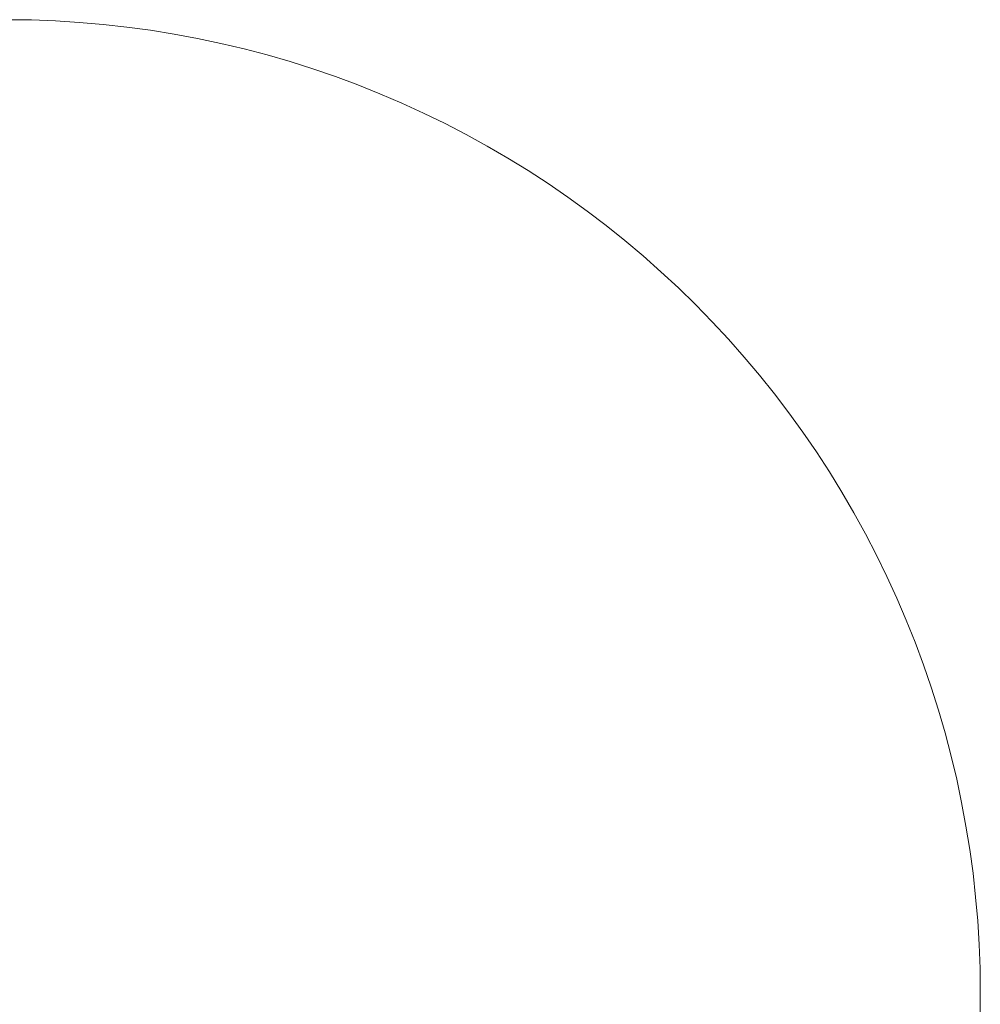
# Model space of a CAD drawing. Header units: centimetres. Extents: x -24.8 to 27, y -57.5 to -26.7.
# Tile 6 of 6: x 1.1 to 4.3, y -29.9 to -26.7. Entities that reach past the tile are written whole.
import ezdxf

# ---------------------------------------------------------------- set-up
doc = ezdxf.new("R2010")
doc.units = ezdxf.units.CM
doc.header["$LTSCALE"] = 2.54
doc.layers.add('Lucido design-1', color=7, linetype='Continuous')

# ---------------------------------------------------------------- blocks, each defined once
blk = doc.blocks.new('Gruppo-3-1')
at = {"color": 5, "linetype": 'Continuous', "lineweight": 9}
for points, invisible_edges in [([(1.4715, -26.7001, -11.9993), (1.0013, -26.677, -11.9993), (0.4555, -26.7375, -11.9993), (1.4715, -26.7001, -11.9993)], 15), ([(1.4715, -26.7001, -12.9993), (1.0013, -26.677, -12.9993), (0.4555, -26.7375, -12.9993), (1.4715, -26.7001, -12.9993)], 15), ([(1.1584, -26.677, -11.9993), (1.0798, -26.676, -11.9993), (1.0013, -26.677, -11.9993), (1.1584, -26.677, -11.9993)], 12), ([(1.1584, -26.677, -12.9993), (1.0798, -26.676, -12.9993), (1.0013, -26.677, -12.9993), (1.1584, -26.677, -12.9993)], 12), ([(1.4715, -26.7001, -11.9993), (1.1584, -26.677, -11.9993), (1.0013, -26.677, -11.9993), (1.4715, -26.7001, -11.9993)], 15), ([(1.4715, -26.7001, -12.9993), (1.1584, -26.677, -12.9993), (1.0013, -26.677, -12.9993), (1.4715, -26.7001, -12.9993)], 15), ([(1.3152, -26.6847, -11.9993), (1.2368, -26.6799, -11.9993), (1.1584, -26.677, -11.9993), (1.3152, -26.6847, -11.9993)], 12), ([(1.4715, -26.7001, -11.9993), (1.3152, -26.6847, -11.9993), (1.1584, -26.677, -11.9993), (1.4715, -26.7001, -11.9993)], 15), ([(1.3152, -26.6847, -12.9993), (1.2368, -26.6799, -12.9993), (1.1584, -26.677, -12.9993), (1.3152, -26.6847, -12.9993)], 12), ([(1.4715, -26.7001, -12.9993), (1.3152, -26.6847, -12.9993), (1.1584, -26.677, -12.9993), (1.4715, -26.7001, -12.9993)], 15), ([(1.4715, -26.7001, -11.9993), (1.3935, -26.6914, -11.9993), (1.3152, -26.6847, -11.9993), (1.4715, -26.7001, -11.9993)], 12), ([(1.4715, -26.7001, -12.9993), (1.3935, -26.6914, -12.9993), (1.3152, -26.6847, -12.9993), (1.4715, -26.7001, -12.9993)], 12), ([(1.4715, -26.7001, -11.9993), (0.4555, -26.7375, -11.9993), (-1.2912, -27.727, -11.9993), (1.4715, -26.7001, -11.9993)], 15), ([(3.4509, -27.727, -11.9993), (1.4715, -26.7001, -11.9993), (-1.2912, -27.727, -11.9993), (3.4509, -27.727, -11.9993)], 15), ([(1.4715, -26.7001, -12.9993), (0.4555, -26.7375, -12.9993), (-1.2912, -27.727, -12.9993), (1.4715, -26.7001, -12.9993)], 15), ([(3.4509, -27.727, -12.9993), (1.4715, -26.7001, -12.9993), (-1.2912, -27.727, -12.9993), (3.4509, -27.727, -12.9993)], 15), ([(1.7041, -26.7375, -11.9993), (1.5494, -26.7106, -11.9993), (1.4715, -26.7001, -11.9993), (1.7041, -26.7375, -11.9993)], 13), ([(2.0087, -26.8138, -11.9993), (1.7041, -26.7375, -11.9993), (1.4715, -26.7001, -11.9993), (2.0087, -26.8138, -11.9993)], 15), ([(2.2315, -26.8904, -11.9993), (2.0087, -26.8138, -11.9993), (1.4715, -26.7001, -11.9993), (2.2315, -26.8904, -11.9993)], 15), ([(2.7918, -27.1725, -11.9993), (2.2315, -26.8904, -11.9993), (1.4715, -26.7001, -11.9993), (2.7918, -27.1725, -11.9993)], 15), ([(3.4509, -27.727, -11.9993), (2.7918, -27.1725, -11.9993), (1.4715, -26.7001, -11.9993), (3.4509, -27.727, -11.9993)], 15), ([(1.7041, -26.7375, -12.9993), (1.5494, -26.7106, -12.9993), (1.4715, -26.7001, -12.9993), (1.7041, -26.7375, -12.9993)], 13), ([(2.0087, -26.8138, -12.9993), (1.7041, -26.7375, -12.9993), (1.4715, -26.7001, -12.9993), (2.0087, -26.8138, -12.9993)], 15), ([(2.2315, -26.8904, -12.9993), (2.0087, -26.8138, -12.9993), (1.4715, -26.7001, -12.9993), (2.2315, -26.8904, -12.9993)], 15), ([(2.7918, -27.1725, -12.9993), (2.2315, -26.8904, -12.9993), (1.4715, -26.7001, -12.9993), (2.7918, -27.1725, -12.9993)], 15), ([(3.4509, -27.727, -12.9993), (2.7918, -27.1725, -12.9993), (1.4715, -26.7001, -12.9993), (3.4509, -27.727, -12.9993)], 15), ([(1.7041, -26.7375, -11.9993), (1.6269, -26.7231, -11.9993), (1.5494, -26.7106, -11.9993), (1.7041, -26.7375, -11.9993)], 12), ([(1.7041, -26.7375, -12.9993), (1.6269, -26.7231, -12.9993), (1.5494, -26.7106, -12.9993), (1.7041, -26.7375, -12.9993)], 12), ([(1.8574, -26.7719, -11.9993), (1.781, -26.7538, -11.9993), (1.7041, -26.7375, -11.9993), (1.8574, -26.7719, -11.9993)], 12), ([(2.0087, -26.8138, -11.9993), (1.8574, -26.7719, -11.9993), (1.7041, -26.7375, -11.9993), (2.0087, -26.8138, -11.9993)], 15), ([(1.8574, -26.7719, -12.9993), (1.781, -26.7538, -12.9993), (1.7041, -26.7375, -12.9993), (1.8574, -26.7719, -12.9993)], 12), ([(2.0087, -26.8138, -12.9993), (1.8574, -26.7719, -12.9993), (1.7041, -26.7375, -12.9993), (2.0087, -26.8138, -12.9993)], 15), ([(2.0087, -26.8138, -11.9993), (1.9333, -26.7919, -11.9993), (1.8574, -26.7719, -11.9993), (2.0087, -26.8138, -11.9993)], 12), ([(2.0087, -26.8138, -12.9993), (1.9333, -26.7919, -12.9993), (1.8574, -26.7719, -12.9993), (2.0087, -26.8138, -12.9993)], 12), ([(2.1579, -26.8631, -11.9993), (2.0836, -26.8375, -11.9993), (2.0087, -26.8138, -11.9993), (2.1579, -26.8631, -11.9993)], 12), ([(2.2315, -26.8904, -11.9993), (2.1579, -26.8631, -11.9993), (2.0087, -26.8138, -11.9993), (2.2315, -26.8904, -11.9993)], 14), ([(2.1579, -26.8631, -12.9993), (2.0836, -26.8375, -12.9993), (2.0087, -26.8138, -12.9993), (2.1579, -26.8631, -12.9993)], 12), ([(2.2315, -26.8904, -12.9993), (2.1579, -26.8631, -12.9993), (2.0087, -26.8138, -12.9993), (2.2315, -26.8904, -12.9993)], 14), ([(2.3766, -26.9505, -11.9993), (2.3044, -26.9196, -11.9993), (2.2315, -26.8904, -11.9993), (2.3766, -26.9505, -11.9993)], 12), ([(2.5883, -27.0538, -11.9993), (2.3766, -26.9505, -11.9993), (2.2315, -26.8904, -11.9993), (2.5883, -27.0538, -11.9993)], 15), ([(2.7918, -27.1725, -11.9993), (2.5883, -27.0538, -11.9993), (2.2315, -26.8904, -11.9993), (2.7918, -27.1725, -11.9993)], 15), ([(2.3766, -26.9505, -12.9993), (2.3044, -26.9196, -12.9993), (2.2315, -26.8904, -12.9993), (2.3766, -26.9505, -12.9993)], 12), ([(2.5883, -27.0538, -12.9993), (2.3766, -26.9505, -12.9993), (2.2315, -26.8904, -12.9993), (2.5883, -27.0538, -12.9993)], 15), ([(2.7918, -27.1725, -12.9993), (2.5883, -27.0538, -12.9993), (2.2315, -26.8904, -12.9993), (2.7918, -27.1725, -12.9993)], 15), ([(2.5186, -27.0177, -11.9993), (2.448, -26.9832, -11.9993), (2.3766, -26.9505, -11.9993), (2.5186, -27.0177, -11.9993)], 12), ([(2.5883, -27.0538, -11.9993), (2.5186, -27.0177, -11.9993), (2.3766, -26.9505, -11.9993), (2.5883, -27.0538, -11.9993)], 14), ([(2.5186, -27.0177, -12.9993), (2.448, -26.9832, -12.9993), (2.3766, -26.9505, -12.9993), (2.5186, -27.0177, -12.9993)], 12), ([(2.5883, -27.0538, -12.9993), (2.5186, -27.0177, -12.9993), (2.3766, -26.9505, -12.9993), (2.5883, -27.0538, -12.9993)], 14), ([(2.725, -27.1313, -11.9993), (2.6571, -27.0917, -11.9993), (2.5883, -27.0538, -11.9993), (2.725, -27.1313, -11.9993)], 12), ([(2.7918, -27.1725, -11.9993), (2.725, -27.1313, -11.9993), (2.5883, -27.0538, -11.9993), (2.7918, -27.1725, -11.9993)], 14), ([(2.725, -27.1313, -12.9993), (2.6571, -27.0917, -12.9993), (2.5883, -27.0538, -12.9993), (2.725, -27.1313, -12.9993)], 12), ([(2.7918, -27.1725, -12.9993), (2.725, -27.1313, -12.9993), (2.5883, -27.0538, -12.9993), (2.7918, -27.1725, -12.9993)], 14), ([(2.9224, -27.2597, -11.9993), (2.8577, -27.2153, -11.9993), (2.7918, -27.1725, -11.9993), (2.9224, -27.2597, -11.9993)], 12), ([(3.0486, -27.3533, -11.9993), (2.9224, -27.2597, -11.9993), (2.7918, -27.1725, -11.9993), (3.0486, -27.3533, -11.9993)], 15), ([(3.17, -27.4529, -11.9993), (3.0486, -27.3533, -11.9993), (2.7918, -27.1725, -11.9993), (3.17, -27.4529, -11.9993)], 15), ([(3.4509, -27.727, -11.9993), (3.17, -27.4529, -11.9993), (2.7918, -27.1725, -11.9993), (3.4509, -27.727, -11.9993)], 15), ([(2.9224, -27.2597, -12.9993), (2.8577, -27.2153, -12.9993), (2.7918, -27.1725, -12.9993), (2.9224, -27.2597, -12.9993)], 12), ([(3.0486, -27.3533, -12.9993), (2.9224, -27.2597, -12.9993), (2.7918, -27.1725, -12.9993), (3.0486, -27.3533, -12.9993)], 15), ([(3.17, -27.4529, -12.9993), (3.0486, -27.3533, -12.9993), (2.7918, -27.1725, -12.9993), (3.17, -27.4529, -12.9993)], 15), ([(3.4509, -27.727, -12.9993), (3.17, -27.4529, -12.9993), (2.7918, -27.1725, -12.9993), (3.4509, -27.727, -12.9993)], 15), ([(3.0486, -27.3533, -11.9993), (2.9861, -27.3057, -11.9993), (2.9224, -27.2597, -11.9993), (3.0486, -27.3533, -11.9993)], 12), ([(3.0486, -27.3533, -12.9993), (2.9861, -27.3057, -12.9993), (2.9224, -27.2597, -12.9993), (3.0486, -27.3533, -12.9993)], 12), ([(3.17, -27.4529, -11.9993), (3.1099, -27.4024, -11.9993), (3.0486, -27.3533, -11.9993), (3.17, -27.4529, -11.9993)], 12), ([(3.17, -27.4529, -12.9993), (3.1099, -27.4024, -12.9993), (3.0486, -27.3533, -12.9993), (3.17, -27.4529, -12.9993)], 12), ([(3.2864, -27.5584, -11.9993), (3.2288, -27.505, -11.9993), (3.17, -27.4529, -11.9993), (3.2864, -27.5584, -11.9993)], 12), ([(3.3426, -27.6133, -11.9993), (3.2864, -27.5584, -11.9993), (3.17, -27.4529, -11.9993), (3.3426, -27.6133, -11.9993)], 14), ([(3.4509, -27.727, -11.9993), (3.3426, -27.6133, -11.9993), (3.17, -27.4529, -11.9993), (3.4509, -27.727, -11.9993)], 15), ([(3.2864, -27.5584, -12.9993), (3.2288, -27.505, -12.9993), (3.17, -27.4529, -12.9993), (3.2864, -27.5584, -12.9993)], 12), ([(3.3426, -27.6133, -12.9993), (3.2864, -27.5584, -12.9993), (3.17, -27.4529, -12.9993), (3.3426, -27.6133, -12.9993)], 14), ([(3.4509, -27.727, -12.9993), (3.3426, -27.6133, -12.9993), (3.17, -27.4529, -12.9993), (3.4509, -27.727, -12.9993)], 15), ([(3.4509, -27.727, -11.9993), (3.3974, -27.6695, -11.9993), (3.3426, -27.6133, -11.9993), (3.4509, -27.727, -11.9993)], 12), ([(3.4509, -27.727, -12.9993), (3.3974, -27.6695, -12.9993), (3.3426, -27.6133, -12.9993), (3.4509, -27.727, -12.9993)], 12), ([(3.4509, -27.727, -11.9993), (-1.2912, -27.727, -11.9993), (0.4555, -33.0145, -11.9993), (3.4509, -27.727, -11.9993)], 15), ([(3.4509, -27.727, -12.9993), (-1.2912, -27.727, -12.9993), (0.4555, -33.0145, -12.9993), (3.4509, -27.727, -12.9993)], 15), ([(0.4555, -33.0145, -11.9993), (4.142, -30.8049, -11.9993), (3.4509, -27.727, -11.9993), (0.4555, -33.0145, -11.9993)], 15), ([(0.4555, -33.0145, -12.9993), (4.142, -30.8049, -12.9993), (3.4509, -27.727, -12.9993), (0.4555, -33.0145, -12.9993)], 15), ([(3.5535, -27.8459, -11.9993), (3.5029, -27.7858, -11.9993), (3.4509, -27.727, -11.9993), (3.5535, -27.8459, -11.9993)], 12), ([(3.6501, -27.9698, -11.9993), (3.5535, -27.8459, -11.9993), (3.4509, -27.727, -11.9993), (3.6501, -27.9698, -11.9993)], 15), ([(3.7834, -28.164, -11.9993), (3.6501, -27.9698, -11.9993), (3.4509, -27.727, -11.9993), (3.7834, -28.164, -11.9993)], 15), ([(3.9726, -28.5078, -11.9993), (3.7834, -28.164, -11.9993), (3.4509, -27.727, -11.9993), (3.9726, -28.5078, -11.9993)], 15), ([(4.2183, -29.2517, -11.9993), (3.9726, -28.5078, -11.9993), (3.4509, -27.727, -11.9993), (4.2183, -29.2517, -11.9993)], 15), ([(4.142, -30.8049, -11.9993), (4.2183, -29.2517, -11.9993), (3.4509, -27.727, -11.9993), (4.142, -30.8049, -11.9993)], 15), ([(3.5535, -27.8459, -12.9993), (3.5029, -27.7858, -12.9993), (3.4509, -27.727, -12.9993), (3.5535, -27.8459, -12.9993)], 12), ([(3.6501, -27.9698, -12.9993), (3.5535, -27.8459, -12.9993), (3.4509, -27.727, -12.9993), (3.6501, -27.9698, -12.9993)], 15), ([(3.7834, -28.164, -12.9993), (3.6501, -27.9698, -12.9993), (3.4509, -27.727, -12.9993), (3.7834, -28.164, -12.9993)], 15), ([(3.9726, -28.5078, -12.9993), (3.7834, -28.164, -12.9993), (3.4509, -27.727, -12.9993), (3.9726, -28.5078, -12.9993)], 15), ([(4.2183, -29.2517, -12.9993), (3.9726, -28.5078, -12.9993), (3.4509, -27.727, -12.9993), (4.2183, -29.2517, -12.9993)], 15), ([(4.142, -30.8049, -12.9993), (4.2183, -29.2517, -12.9993), (3.4509, -27.727, -12.9993), (4.142, -30.8049, -12.9993)], 15), ([(3.6501, -27.9698, -11.9993), (3.6025, -27.9073, -11.9993), (3.5535, -27.8459, -11.9993), (3.6501, -27.9698, -11.9993)], 12), ([(3.6501, -27.9698, -12.9993), (3.6025, -27.9073, -12.9993), (3.5535, -27.8459, -12.9993), (3.6501, -27.9698, -12.9993)], 12), ([(3.7834, -28.164, -11.9993), (3.6961, -28.0334, -11.9993), (3.6501, -27.9698, -11.9993), (3.7834, -28.164, -11.9993)], 13), ([(3.7834, -28.164, -12.9993), (3.6961, -28.0334, -12.9993), (3.6501, -27.9698, -12.9993), (3.7834, -28.164, -12.9993)], 13), ([(3.7834, -28.164, -11.9993), (3.7405, -28.0982, -11.9993), (3.6961, -28.0334, -11.9993), (3.7834, -28.164, -11.9993)], 12), ([(3.7834, -28.164, -12.9993), (3.7405, -28.0982, -12.9993), (3.6961, -28.0334, -12.9993), (3.7834, -28.164, -12.9993)], 12), ([(3.8641, -28.2987, -11.9993), (3.8246, -28.2309, -11.9993), (3.7834, -28.164, -11.9993), (3.8641, -28.2987, -11.9993)], 12), ([(3.9726, -28.5078, -11.9993), (3.8641, -28.2987, -11.9993), (3.7834, -28.164, -11.9993), (3.9726, -28.5078, -11.9993)], 15), ([(3.8641, -28.2987, -12.9993), (3.8246, -28.2309, -12.9993), (3.7834, -28.164, -12.9993), (3.8641, -28.2987, -12.9993)], 12), ([(3.9726, -28.5078, -12.9993), (3.8641, -28.2987, -12.9993), (3.7834, -28.164, -12.9993), (3.9726, -28.5078, -12.9993)], 15), ([(3.9726, -28.5078, -11.9993), (3.902, -28.3675, -11.9993), (3.8641, -28.2987, -11.9993), (3.9726, -28.5078, -11.9993)], 13), ([(3.9726, -28.5078, -12.9993), (3.902, -28.3675, -12.9993), (3.8641, -28.2987, -12.9993), (3.9726, -28.5078, -12.9993)], 13), ([(3.9726, -28.5078, -11.9993), (3.9381, -28.4372, -11.9993), (3.902, -28.3675, -11.9993), (3.9726, -28.5078, -11.9993)], 12), ([(3.9726, -28.5078, -12.9993), (3.9381, -28.4372, -12.9993), (3.902, -28.3675, -12.9993), (3.9726, -28.5078, -12.9993)], 12), ([(4.0362, -28.6514, -11.9993), (4.0053, -28.5792, -11.9993), (3.9726, -28.5078, -11.9993), (4.0362, -28.6514, -11.9993)], 12), ([(4.142, -28.9471, -11.9993), (4.0362, -28.6514, -11.9993), (3.9726, -28.5078, -11.9993), (4.142, -28.9471, -11.9993)], 15), ([(4.2183, -29.2517, -11.9993), (4.142, -28.9471, -11.9993), (3.9726, -28.5078, -11.9993), (4.2183, -29.2517, -11.9993)], 15), ([(4.0362, -28.6514, -12.9993), (4.0053, -28.5792, -12.9993), (3.9726, -28.5078, -12.9993), (4.0362, -28.6514, -12.9993)], 12), ([(4.142, -28.9471, -12.9993), (4.0362, -28.6514, -12.9993), (3.9726, -28.5078, -12.9993), (4.142, -28.9471, -12.9993)], 15), ([(4.2183, -29.2517, -12.9993), (4.142, -28.9471, -12.9993), (3.9726, -28.5078, -12.9993), (4.2183, -29.2517, -12.9993)], 15), ([(4.0928, -28.7979, -11.9993), (4.0654, -28.7243, -11.9993), (4.0362, -28.6514, -11.9993), (4.0928, -28.7979, -11.9993)], 12), ([(4.142, -28.9471, -11.9993), (4.0928, -28.7979, -11.9993), (4.0362, -28.6514, -11.9993), (4.142, -28.9471, -11.9993)], 15), ([(4.0928, -28.7979, -12.9993), (4.0654, -28.7243, -12.9993), (4.0362, -28.6514, -12.9993), (4.0928, -28.7979, -12.9993)], 12), ([(4.142, -28.9471, -12.9993), (4.0928, -28.7979, -12.9993), (4.0362, -28.6514, -12.9993), (4.142, -28.9471, -12.9993)], 15), ([(4.142, -28.9471, -11.9993), (4.1183, -28.8722, -11.9993), (4.0928, -28.7979, -11.9993), (4.142, -28.9471, -11.9993)], 12), ([(4.142, -28.9471, -12.9993), (4.1183, -28.8722, -12.9993), (4.0928, -28.7979, -12.9993), (4.142, -28.9471, -12.9993)], 12), ([(4.1839, -29.0985, -11.9993), (4.1639, -29.0225, -11.9993), (4.142, -28.9471, -11.9993), (4.1839, -29.0985, -11.9993)], 12), ([(4.2183, -29.2517, -11.9993), (4.1839, -29.0985, -11.9993), (4.142, -28.9471, -11.9993), (4.2183, -29.2517, -11.9993)], 15), ([(4.1839, -29.0985, -12.9993), (4.1639, -29.0225, -12.9993), (4.142, -28.9471, -12.9993), (4.1839, -29.0985, -12.9993)], 12), ([(4.2183, -29.2517, -12.9993), (4.1839, -29.0985, -12.9993), (4.142, -28.9471, -12.9993), (4.2183, -29.2517, -12.9993)], 15), ([(4.2183, -29.2517, -11.9993), (4.2021, -29.1749, -11.9993), (4.1839, -29.0985, -11.9993), (4.2183, -29.2517, -11.9993)], 12), ([(4.2183, -29.2517, -12.9993), (4.2021, -29.1749, -12.9993), (4.1839, -29.0985, -12.9993), (4.2183, -29.2517, -12.9993)], 12), ([(4.142, -30.8049, -11.9993), (4.2644, -30.1897, -11.9993), (4.2183, -29.2517, -11.9993), (4.142, -30.8049, -11.9993)], 15), ([(4.142, -30.8049, -12.9993), (4.2644, -30.1897, -12.9993), (4.2183, -29.2517, -12.9993), (4.142, -30.8049, -12.9993)], 15), ([(4.2452, -29.4065, -11.9993), (4.2327, -29.3289, -11.9993), (4.2183, -29.2517, -11.9993), (4.2452, -29.4065, -11.9993)], 12), ([(4.2644, -29.5623, -11.9993), (4.2452, -29.4065, -11.9993), (4.2183, -29.2517, -11.9993), (4.2644, -29.5623, -11.9993)], 15), ([(4.2789, -29.7975, -11.9993), (4.2644, -29.5623, -11.9993), (4.2183, -29.2517, -11.9993), (4.2789, -29.7975, -11.9993)], 15), ([(4.2644, -30.1897, -11.9993), (4.2789, -29.7975, -11.9993), (4.2183, -29.2517, -11.9993), (4.2644, -30.1897, -11.9993)], 15), ([(4.2452, -29.4065, -12.9993), (4.2327, -29.3289, -12.9993), (4.2183, -29.2517, -12.9993), (4.2452, -29.4065, -12.9993)], 12), ([(4.2644, -29.5623, -12.9993), (4.2452, -29.4065, -12.9993), (4.2183, -29.2517, -12.9993), (4.2644, -29.5623, -12.9993)], 15), ([(4.2789, -29.7975, -12.9993), (4.2644, -29.5623, -12.9993), (4.2183, -29.2517, -12.9993), (4.2789, -29.7975, -12.9993)], 15), ([(4.2644, -30.1897, -12.9993), (4.2789, -29.7975, -12.9993), (4.2183, -29.2517, -12.9993), (4.2644, -30.1897, -12.9993)], 15), ([(4.2644, -29.5623, -11.9993), (4.2558, -29.4843, -11.9993), (4.2452, -29.4065, -11.9993), (4.2644, -29.5623, -11.9993)], 12), ([(4.2644, -29.5623, -12.9993), (4.2558, -29.4843, -12.9993), (4.2452, -29.4065, -12.9993), (4.2644, -29.5623, -12.9993)], 12), ([(4.2789, -29.7975, -11.9993), (4.2712, -29.6406, -11.9993), (4.2644, -29.5623, -11.9993), (4.2789, -29.7975, -11.9993)], 13), ([(4.2789, -29.7975, -12.9993), (4.2712, -29.6406, -12.9993), (4.2644, -29.5623, -12.9993), (4.2789, -29.7975, -12.9993)], 13), ([(4.2789, -29.7975, -11.9993), (4.276, -29.719, -11.9993), (4.2712, -29.6406, -11.9993), (4.2789, -29.7975, -11.9993)], 12), ([(4.2789, -29.7975, -12.9993), (4.276, -29.719, -12.9993), (4.2712, -29.6406, -12.9993), (4.2789, -29.7975, -12.9993)], 12), ([(4.2644, -30.1897, -11.9993), (4.2789, -29.9545, -11.9993), (4.2789, -29.7975, -11.9993), (4.2644, -30.1897, -11.9993)], 15), ([(4.2644, -30.1897, -12.9993), (4.2789, -29.9545, -12.9993), (4.2789, -29.7975, -12.9993), (4.2644, -30.1897, -12.9993)], 15), ([(4.2789, -29.9545, -11.9993), (4.2798, -29.876, -11.9993), (4.2789, -29.7975, -11.9993), (4.2789, -29.9545, -11.9993)], 12), ([(4.2789, -29.9545, -12.9993), (4.2798, -29.876, -12.9993), (4.2789, -29.7975, -12.9993), (4.2789, -29.9545, -12.9993)], 12)]:
    blk.add_3dface(points, dxfattribs=dict(at, invisible_edges=invisible_edges))
for points in [[(1.0798, -26.676, -12.9993), (1.0798, -26.676, -11.9993), (1.1584, -26.677, -11.9993), (1.1584, -26.677, -12.9993)], [(1.1584, -26.677, -12.9993), (1.1584, -26.677, -11.9993), (1.2368, -26.6799, -11.9993), (1.2368, -26.6799, -12.9993)], [(1.2368, -26.6799, -12.9993), (1.2368, -26.6799, -11.9993), (1.3152, -26.6847, -11.9993), (1.3152, -26.6847, -12.9993)], [(1.3152, -26.6847, -12.9993), (1.3152, -26.6847, -11.9993), (1.3935, -26.6914, -11.9993), (1.3935, -26.6914, -12.9993)], [(1.3935, -26.6914, -12.9993), (1.3935, -26.6914, -11.9993), (1.4715, -26.7001, -11.9993), (1.4715, -26.7001, -12.9993)], [(1.4715, -26.7001, -12.9993), (1.4715, -26.7001, -11.9993), (1.5494, -26.7106, -11.9993), (1.5494, -26.7106, -12.9993)], [(1.5494, -26.7106, -12.9993), (1.5494, -26.7106, -11.9993), (1.6269, -26.7231, -11.9993), (1.6269, -26.7231, -12.9993)], [(1.6269, -26.7231, -12.9993), (1.6269, -26.7231, -11.9993), (1.7041, -26.7375, -11.9993), (1.7041, -26.7375, -12.9993)], [(1.7041, -26.7375, -12.9993), (1.7041, -26.7375, -11.9993), (1.781, -26.7538, -11.9993), (1.781, -26.7538, -12.9993)], [(1.781, -26.7538, -12.9993), (1.781, -26.7538, -11.9993), (1.8574, -26.7719, -11.9993), (1.8574, -26.7719, -12.9993)], [(1.8574, -26.7719, -12.9993), (1.8574, -26.7719, -11.9993), (1.9333, -26.7919, -11.9993), (1.9333, -26.7919, -12.9993)], [(1.9333, -26.7919, -12.9993), (1.9333, -26.7919, -11.9993), (2.0087, -26.8138, -11.9993), (2.0087, -26.8138, -12.9993)], [(2.0087, -26.8138, -12.9993), (2.0087, -26.8138, -11.9993), (2.0836, -26.8375, -11.9993), (2.0836, -26.8375, -12.9993)], [(2.0836, -26.8375, -12.9993), (2.0836, -26.8375, -11.9993), (2.1579, -26.8631, -11.9993), (2.1579, -26.8631, -12.9993)], [(2.1579, -26.8631, -12.9993), (2.1579, -26.8631, -11.9993), (2.2315, -26.8904, -11.9993), (2.2315, -26.8904, -12.9993)], [(2.2315, -26.8904, -12.9993), (2.2315, -26.8904, -11.9993), (2.3044, -26.9196, -11.9993), (2.3044, -26.9196, -12.9993)], [(2.3044, -26.9196, -12.9993), (2.3044, -26.9196, -11.9993), (2.3766, -26.9505, -11.9993), (2.3766, -26.9505, -12.9993)], [(2.3766, -26.9505, -12.9993), (2.3766, -26.9505, -11.9993), (2.448, -26.9832, -11.9993), (2.448, -26.9832, -12.9993)], [(2.448, -26.9832, -12.9993), (2.448, -26.9832, -11.9993), (2.5186, -27.0177, -11.9993), (2.5186, -27.0177, -12.9993)], [(2.5186, -27.0177, -12.9993), (2.5186, -27.0177, -11.9993), (2.5883, -27.0538, -11.9993), (2.5883, -27.0538, -12.9993)], [(2.5883, -27.0538, -12.9993), (2.5883, -27.0538, -11.9993), (2.6571, -27.0917, -11.9993), (2.6571, -27.0917, -12.9993)], [(2.6571, -27.0917, -12.9993), (2.6571, -27.0917, -11.9993), (2.725, -27.1313, -11.9993), (2.725, -27.1313, -12.9993)], [(2.725, -27.1313, -12.9993), (2.725, -27.1313, -11.9993), (2.7918, -27.1725, -11.9993), (2.7918, -27.1725, -12.9993)], [(2.7918, -27.1725, -12.9993), (2.7918, -27.1725, -11.9993), (2.8577, -27.2153, -11.9993), (2.8577, -27.2153, -12.9993)], [(2.8577, -27.2153, -12.9993), (2.8577, -27.2153, -11.9993), (2.9224, -27.2597, -11.9993), (2.9224, -27.2597, -12.9993)], [(2.9224, -27.2597, -12.9993), (2.9224, -27.2597, -11.9993), (2.9861, -27.3057, -11.9993), (2.9861, -27.3057, -12.9993)], [(2.9861, -27.3057, -12.9993), (2.9861, -27.3057, -11.9993), (3.0486, -27.3533, -11.9993), (3.0486, -27.3533, -12.9993)], [(3.0486, -27.3533, -12.9993), (3.0486, -27.3533, -11.9993), (3.1099, -27.4024, -11.9993), (3.1099, -27.4024, -12.9993)], [(3.1099, -27.4024, -12.9993), (3.1099, -27.4024, -11.9993), (3.17, -27.4529, -11.9993), (3.17, -27.4529, -12.9993)], [(3.17, -27.4529, -12.9993), (3.17, -27.4529, -11.9993), (3.2288, -27.505, -11.9993), (3.2288, -27.505, -12.9993)], [(3.2288, -27.505, -12.9993), (3.2288, -27.505, -11.9993), (3.2864, -27.5584, -11.9993), (3.2864, -27.5584, -12.9993)], [(3.2864, -27.5584, -12.9993), (3.2864, -27.5584, -11.9993), (3.3426, -27.6133, -11.9993), (3.3426, -27.6133, -12.9993)], [(3.3426, -27.6133, -12.9993), (3.3426, -27.6133, -11.9993), (3.3974, -27.6695, -11.9993), (3.3974, -27.6695, -12.9993)], [(3.3974, -27.6695, -12.9993), (3.3974, -27.6695, -11.9993), (3.4509, -27.727, -11.9993), (3.4509, -27.727, -12.9993)], [(3.4509, -27.727, -12.9993), (3.4509, -27.727, -11.9993), (3.5029, -27.7858, -11.9993), (3.5029, -27.7858, -12.9993)], [(3.5029, -27.7858, -12.9993), (3.5029, -27.7858, -11.9993), (3.5535, -27.8459, -11.9993), (3.5535, -27.8459, -12.9993)], [(3.5535, -27.8459, -12.9993), (3.5535, -27.8459, -11.9993), (3.6025, -27.9073, -11.9993), (3.6025, -27.9073, -12.9993)], [(3.6025, -27.9073, -12.9993), (3.6025, -27.9073, -11.9993), (3.6501, -27.9698, -11.9993), (3.6501, -27.9698, -12.9993)], [(3.6501, -27.9698, -12.9993), (3.6501, -27.9698, -11.9993), (3.6961, -28.0334, -11.9993), (3.6961, -28.0334, -12.9993)], [(3.6961, -28.0334, -12.9993), (3.6961, -28.0334, -11.9993), (3.7405, -28.0982, -11.9993), (3.7405, -28.0982, -12.9993)], [(3.7405, -28.0982, -12.9993), (3.7405, -28.0982, -11.9993), (3.7834, -28.164, -11.9993), (3.7834, -28.164, -12.9993)], [(3.7834, -28.164, -12.9993), (3.7834, -28.164, -11.9993), (3.8246, -28.2309, -11.9993), (3.8246, -28.2309, -12.9993)], [(3.8246, -28.2309, -12.9993), (3.8246, -28.2309, -11.9993), (3.8641, -28.2987, -11.9993), (3.8641, -28.2987, -12.9993)], [(3.8641, -28.2987, -12.9993), (3.8641, -28.2987, -11.9993), (3.902, -28.3675, -11.9993), (3.902, -28.3675, -12.9993)], [(3.902, -28.3675, -12.9993), (3.902, -28.3675, -11.9993), (3.9381, -28.4372, -11.9993), (3.9381, -28.4372, -12.9993)], [(3.9381, -28.4372, -12.9993), (3.9381, -28.4372, -11.9993), (3.9726, -28.5078, -11.9993), (3.9726, -28.5078, -12.9993)], [(3.9726, -28.5078, -12.9993), (3.9726, -28.5078, -11.9993), (4.0053, -28.5792, -11.9993), (4.0053, -28.5792, -12.9993)], [(4.0053, -28.5792, -12.9993), (4.0053, -28.5792, -11.9993), (4.0362, -28.6514, -11.9993), (4.0362, -28.6514, -12.9993)], [(4.0362, -28.6514, -12.9993), (4.0362, -28.6514, -11.9993), (4.0654, -28.7243, -11.9993), (4.0654, -28.7243, -12.9993)], [(4.0654, -28.7243, -12.9993), (4.0654, -28.7243, -11.9993), (4.0928, -28.7979, -11.9993), (4.0928, -28.7979, -12.9993)], [(4.0928, -28.7979, -12.9993), (4.0928, -28.7979, -11.9993), (4.1183, -28.8722, -11.9993), (4.1183, -28.8722, -12.9993)], [(4.1183, -28.8722, -12.9993), (4.1183, -28.8722, -11.9993), (4.142, -28.9471, -11.9993), (4.142, -28.9471, -12.9993)], [(4.142, -28.9471, -12.9993), (4.142, -28.9471, -11.9993), (4.1639, -29.0225, -11.9993), (4.1639, -29.0225, -12.9993)], [(4.1639, -29.0225, -12.9993), (4.1639, -29.0225, -11.9993), (4.1839, -29.0985, -11.9993), (4.1839, -29.0985, -12.9993)], [(4.1839, -29.0985, -12.9993), (4.1839, -29.0985, -11.9993), (4.2021, -29.1749, -11.9993), (4.2021, -29.1749, -12.9993)], [(4.2021, -29.1749, -12.9993), (4.2021, -29.1749, -11.9993), (4.2183, -29.2517, -11.9993), (4.2183, -29.2517, -12.9993)], [(4.2183, -29.2517, -12.9993), (4.2183, -29.2517, -11.9993), (4.2327, -29.3289, -11.9993), (4.2327, -29.3289, -12.9993)], [(4.2327, -29.3289, -12.9993), (4.2327, -29.3289, -11.9993), (4.2452, -29.4065, -11.9993), (4.2452, -29.4065, -12.9993)], [(4.2452, -29.4065, -12.9993), (4.2452, -29.4065, -11.9993), (4.2558, -29.4843, -11.9993), (4.2558, -29.4843, -12.9993)], [(4.2558, -29.4843, -12.9993), (4.2558, -29.4843, -11.9993), (4.2644, -29.5623, -11.9993), (4.2644, -29.5623, -12.9993)], [(4.2644, -29.5623, -12.9993), (4.2644, -29.5623, -11.9993), (4.2712, -29.6406, -11.9993), (4.2712, -29.6406, -12.9993)], [(4.2712, -29.6406, -12.9993), (4.2712, -29.6406, -11.9993), (4.276, -29.719, -11.9993), (4.276, -29.719, -12.9993)], [(4.276, -29.719, -12.9993), (4.276, -29.719, -11.9993), (4.2789, -29.7975, -11.9993), (4.2789, -29.7975, -12.9993)], [(4.2789, -29.7975, -12.9993), (4.2789, -29.7975, -11.9993), (4.2798, -29.876, -11.9993), (4.2798, -29.876, -12.9993)], [(4.2798, -29.876, -12.9993), (4.2798, -29.876, -11.9993), (4.2789, -29.9545, -11.9993), (4.2789, -29.9545, -12.9993)]]:
    blk.add_3dface(points, dxfattribs=at)

msp = doc.modelspace()

# ---------------------------------------------------------------- block references
at = {"layer": 'Lucido design-1', "color": 7}
msp.add_blockref('Gruppo-3-1', (0, 0), dxfattribs=at)

doc.saveas('drawing.dxf')
